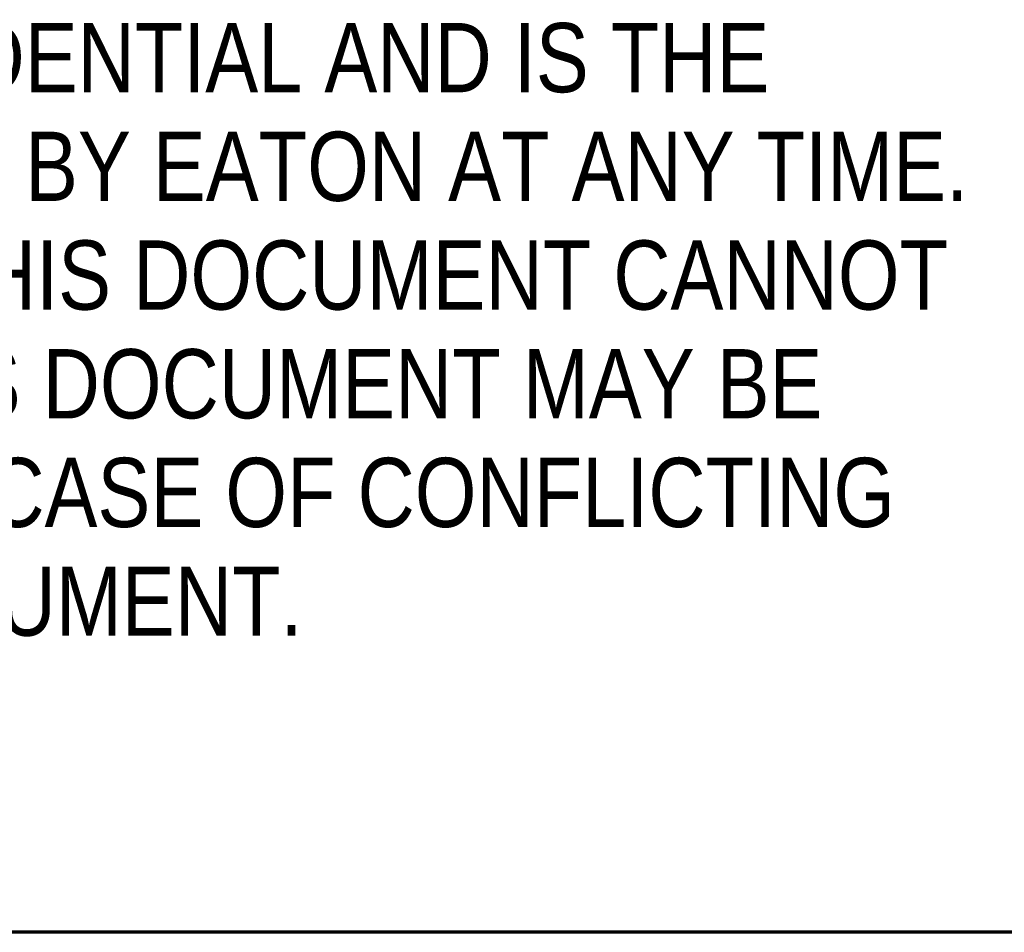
# Model space of a CAD drawing. Header units: inches. Extents: x 0.1 to 16.9, y 0.4 to 10.6.
# Tile 4 of 24: x 11.8 to 12.6, y 0.6 to 1.3. Entities that reach past the tile are written whole.
import ezdxf

# ---------------------------------------------------------------- set-up
doc = ezdxf.new("R2010")
doc.units = ezdxf.units.IN
doc.header["$MEASUREMENT"] = 0
doc.layers.add('Border (ANSI)', color=7, linetype='Continuous', lineweight=70)
doc.layers.add('Title (ANSI)', color=7, linetype='Continuous', lineweight=50)
doc.styles.add('Note Text (ANSI)', font='tahoma.ttf')
doc.styles.add('Text Style107', font='arialbd.ttf')
doc.styles.add('Text Style109', font='arialbd.ttf')
doc.styles.add('Text Style47', font='ARIALN.TTF')
doc.styles.add('Text Style50', font='arial.ttf')
doc.styles.add('Text Style55', font='arial.ttf')
doc.styles.add('Text Style59', font='arial.ttf')

# ---------------------------------------------------------------- blocks, each defined once
blk = doc.blocks.new('Borders Default Border')
at = {"layer": 'Border (ANSI)', "flags": 128}
blk.add_lwpolyline([(0.38, 0.62), (0.38, 10.38), (16.62, 10.38), (16.62, 0.62), (0.38, 0.62)], dxfattribs=at)
blk = doc.blocks.new('Title Blocks ICD TITLE BLOCK MM CUSTOMER')
at = {"layer": 'Title (ANSI)'}
blk.add_line((11.26137, 7.19206), (3.26137, 7.19206), dxfattribs=at)
at = {"layer": 'Title (ANSI)', "insert": (5.26623, 7.9013), "char_height": 0.054, "attachment_point": 2, "line_spacing_factor": 0.941891, "style": 'Note Text (ANSI)'}
blk.add_mtext('\\fArial Narrow|b0|i0;\\H0.0540;THIS DOCUMENT, INCLUDING THE DRAWING AND INFORMATION CONTAINED THEREON, IS CONFIDENTIAL AND IS THE \\PEXCLUSIVE PROPERTY OF EATON CORPORATION, AND IS MERELY ON LOAN AND SUBJECT TO RECALL BY EATON AT ANY TIME.\\PBY TAKING POSSESSION OF THIS DOCUMENT, THE RECIPIENT ACKNOWLEDGES AND AGREES THAT THIS DOCUMENT CANNOT\\PBE USED IN ANY MANNER ADVERSE TO THE INTERESTS OF EATON AND THAT NO PORTION OF THIS DOCUMENT MAY BE\\PCOPIED OR OTHERWISE REPRODUCED WITHOUT THE PRIOR WRITTEN CONSENT OF EATON. IN THE CASE OF CONFLICTING\\PCONTRACTUAL PROVISIONS, THIS NOTICE SHALL GOVERN THE STATUS OF THIS DOCUMENT.', dxfattribs=at)
at = {"layer": 'Title (ANSI)'}
for tag, p, height, style in [('<TITLE_1>_001', (3.59124, 8.33746), 0.09, 'Text Style50'), ('DESIGNER_001', (8.77913, 8.32936), 0.09, 'Text Style50'), ('<DRAWN_DATE>_001', (10.56064, 8.32936), 0.09, 'Text Style50'), ('<PART_NUMBER>_001', (8.94826, 7.91472), 0.24, 'Text Style109'), ('Sheet_Size_001', (7.36508, 7.90552), 0.13, 'Text Style55'), ('<REVISION_NUMBER>_001', (10.77172, 7.85278), 0.18, 'Text Style107'), ('Sheet_Number_001', (10.80007, 7.2619), 0.08, 'Text Style59'), ('Number_of_sheets_001', (11.09697, 7.2619), 0.08, 'Text Style59'), ('COPYRIGHT_YEAR_001', (4.6229, 7.27065), 0.07, 'Text Style47'), ('<SCALE>_001', (9.82544, 7.2503), 0.08, 'Text Style59')]:
    blk.add_attdef(tag, p, '', height=height, dxfattribs=dict(at, style=style))

msp = doc.modelspace()

# ---------------------------------------------------------------- block references
for name, p in [('Borders Default Border', (0, 0)), ('Title Blocks ICD TITLE BLOCK MM CUSTOMER', (5.35863, -6.57206))]:
    msp.add_blockref(name, p)

doc.saveas('drawing.dxf')
